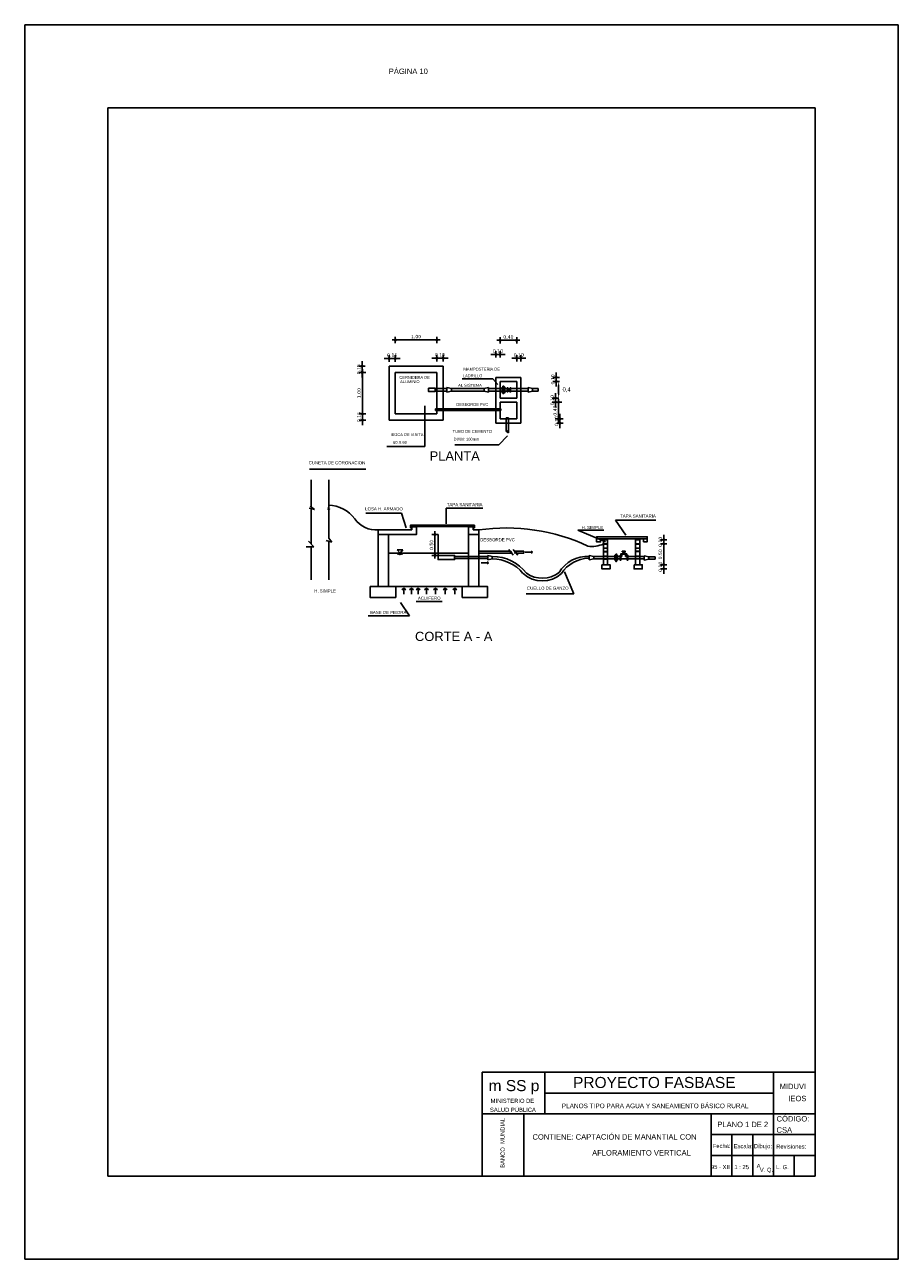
# Model space of a CAD drawing. Header units: metres. Extents: x 2029 to 4131, y 3282 to 4383.
# Tile 12 of 26: x 2262 to 2283, y 4353 to 4383. Entities that reach past the tile are written whole.
import ezdxf
from ezdxf.enums import TextEntityAlignment as Align

# ---------------------------------------------------------------- set-up
doc = ezdxf.new("R2010")
doc.units = ezdxf.units.M
for name, color, linetype in [('Cota', 7, 'Continuous'), ('Cotas', 7, 'Continuous'), ('Dibujo', 7, 'Continuous'), ('Plano', 1, 'Continuous'), ('Texto', 170, 'Continuous')]:
    doc.layers.add(name, color=color, linetype=linetype)
doc.styles.add('Annotative', font='arial.ttf')
doc.styles.get("Standard").update_dxf_attribs({"font": 'arial.ttf'})
doc.styles.add('verdana', font='verdana.ttf')
doc.dimstyles.new('Diego', dxfattribs={"dimtxt": 0.1, "dimasz": 0.1, "dimexe": 1.25, "dimexo": 0.1, "dimgap": 0.1, "dimtad": 2, "dimtih": 1, "dimtoh": 1, "dimtxsty": 'Standard', "dimcen": 0, "dimse1": 1, "dimse2": 1, "dimadec": 0, "dimazin": 0, "dimtfac": 1, "dimtmove": 0, "dimatfit": 3, "dimfxl": 1, "dimarcsym": 2})
doc.dimstyles.new('ISO', dxfattribs={"dimtxt": 0.08, "dimasz": 0.06, "dimexe": 0.1, "dimexo": 0.1, "dimgap": 0.04, "dimtad": 1, "dimzin": 1, "dimdsep": 46, "dimtxsty": 'verdana', "dimblk1": 'PAB', "dimblk2": 'PAB', "dimsah": 1, "dimcen": 0, "dimse1": 1, "dimse2": 1, "dimclrd": 7, "dimclre": 8, "dimclrt": 7, "dimadec": 0, "dimazin": 0, "dimtfac": 1, "dimtix": 1, "dimtmove": 0, "dimatfit": 3, "dimldrblk": 'PAB', "dimfxl": 0.1, "dimtvp": 1, "dimtolj": 1, "dimtzin": 1, "dimarcsym": 0})

# ---------------------------------------------------------------- blocks, each defined once
blk = doc.blocks.new('PAB')
at = {"layer": 'Cotas'}
for p, q in [((-1.3, 0), (1.3, 0)), ((0, 1.3), (0, -1.3))]:
    blk.add_line(p, q, dxfattribs=at)
at = {"layer": 'Cotas', "const_width": 0.6}
blk.add_lwpolyline([(-0.3, 0, 1), (0.3, 0, 1)], format="xyb", close=True, dxfattribs=at)
blk = doc.blocks.new('*D986')
at = {"layer": 'Cota', "color": 7, "lineweight": -2, "transparency": 16777216}
blk.add_line((2271.67, 4370.64), (2271.67, 4370.26), dxfattribs=at)
at = {"layer": 'Defpoints', "color": 0, "transparency": 16777216}
for p in [(2271.744, 4370.7), (2271.67, 4370.2), (2271.744, 4370.2)]:
    blk.add_point(p, dxfattribs=at)
at = {"layer": 'Cota', "color": 7, "lineweight": -2, "transparency": 16777216, "xscale": 0.06, "yscale": 0.06, "zscale": 0.06}
for p, rotation in [((2271.67, 4370.7), 90), ((2271.67, 4370.2), 270)]:
    blk.add_blockref('PAB', p, dxfattribs=dict(at, rotation=rotation))
at = {"layer": 'Cota', "color": 7, "transparency": 16777216, "insert": (2271.588, 4370.45), "char_height": 0.08, "attachment_point": 5, "rotation": 90, "style": 'verdana'}
blk.add_mtext('\\A1;0.50', dxfattribs=at)
blk = doc.blocks.new('*D987')
at = {"layer": 'Cota', "color": 7, "lineweight": -2, "transparency": 16777216}
blk.add_line((2277.169, 4370.415), (2277.169, 4370.035), dxfattribs=at)
at = {"layer": 'Defpoints', "color": 0, "transparency": 16777216}
for p in [(2276.595, 4370.475), (2276.595, 4369.975), (2277.169, 4369.975)]:
    blk.add_point(p, dxfattribs=at)
at = {"layer": 'Cota', "color": 7, "lineweight": -2, "transparency": 16777216, "xscale": 0.06, "yscale": 0.06, "zscale": 0.06}
for p, rotation in [((2277.169, 4370.475), 90), ((2277.169, 4369.975), 270)]:
    blk.add_blockref('PAB', p, dxfattribs=dict(at, rotation=rotation))
at = {"layer": 'Cota', "color": 7, "transparency": 16777216, "insert": (2277.088, 4370.225), "char_height": 0.08, "attachment_point": 5, "rotation": 90, "style": 'verdana'}
blk.add_mtext('\\A1;0.50', dxfattribs=at)
blk = doc.blocks.new('*D681')
at = {"layer": 'Cota', "color": 7, "lineweight": -2, "transparency": 16777216}
for p, q in [((2277.169, 4370.635), (2277.169, 4370.695)), ((2277.169, 4370.475), (2277.169, 4370.575)), ((2277.169, 4370.415), (2277.169, 4370.355))]:
    blk.add_line(p, q, dxfattribs=at)
at = {"layer": 'Defpoints', "color": 0, "transparency": 16777216}
for p in [(2277.169, 4370.575), (2277.169, 4370.475), (2277.387, 4370.575)]:
    blk.add_point(p, dxfattribs=at)
at = {"layer": 'Cota', "color": 7, "lineweight": -2, "transparency": 16777216, "xscale": 0.06, "yscale": 0.06, "zscale": 0.06}
for p, rotation in [((2277.169, 4370.575), 270), ((2277.169, 4370.475), 90)]:
    blk.add_blockref('PAB', p, dxfattribs=dict(at, rotation=rotation))
at = {"layer": 'Cota', "color": 7, "transparency": 16777216, "insert": (2277.088, 4370.525), "char_height": 0.08, "attachment_point": 5, "rotation": 90, "style": 'verdana'}
blk.add_mtext('\\A1;0.10', dxfattribs=at)
blk = doc.blocks.new('*D988')
at = {"layer": 'Cota', "color": 7, "lineweight": -2, "transparency": 16777216}
for p, q in [((2277.169, 4370.035), (2277.169, 4370.095)), ((2277.169, 4369.975), (2277.169, 4369.875)), ((2277.169, 4369.815), (2277.169, 4369.755))]:
    blk.add_line(p, q, dxfattribs=at)
at = {"layer": 'Defpoints', "color": 0, "transparency": 16777216}
for p in [(2276.654, 4369.975), (2276.654, 4369.875), (2277.169, 4369.875)]:
    blk.add_point(p, dxfattribs=at)
at = {"layer": 'Cota', "color": 7, "lineweight": -2, "transparency": 16777216, "xscale": 0.06, "yscale": 0.06, "zscale": 0.06}
for p, rotation in [((2277.169, 4369.975), 270), ((2277.169, 4369.875), 90)]:
    blk.add_blockref('PAB', p, dxfattribs=dict(at, rotation=rotation))
at = {"layer": 'Cota', "color": 7, "transparency": 16777216, "insert": (2277.088, 4369.925), "char_height": 0.08, "attachment_point": 5, "rotation": 90, "style": 'verdana'}
blk.add_mtext('\\A1;0.10', dxfattribs=at)
blk = doc.blocks.new('*D989')
at = {"layer": 'Cota', "color": 7, "lineweight": -2, "transparency": 16777216}
for p, q in [((2269.917, 4374.812), (2269.917, 4374.872)), ((2269.917, 4374.752), (2269.917, 4374.602)), ((2269.917, 4374.542), (2269.917, 4374.482))]:
    blk.add_line(p, q, dxfattribs=at)
at = {"layer": 'Defpoints', "color": 0, "transparency": 16777216}
for p in [(2269.917, 4374.602), (2270.567, 4374.752), (2270.567, 4374.602)]:
    blk.add_point(p, dxfattribs=at)
at = {"layer": 'Cota', "color": 7, "lineweight": -2, "transparency": 16777216, "xscale": 0.06, "yscale": 0.06, "zscale": 0.06}
for p, rotation in [((2269.917, 4374.752), 270), ((2269.917, 4374.602), 90)]:
    blk.add_blockref('PAB', p, dxfattribs=dict(at, rotation=rotation))
at = {"layer": 'Cota', "color": 7, "transparency": 16777216, "insert": (2269.836, 4374.677), "char_height": 0.08, "attachment_point": 5, "rotation": 90, "style": 'verdana'}
blk.add_mtext('\\A1;0.15', dxfattribs=at)
blk = doc.blocks.new('*D990')
at = {"layer": 'Cota', "color": 7, "lineweight": -2, "transparency": 16777216}
blk.add_line((2269.927, 4374.542), (2269.927, 4373.662), dxfattribs=at)
at = {"layer": 'Defpoints', "color": 0, "transparency": 16777216}
for p in [(2270.567, 4374.602), (2269.927, 4373.602), (2270.567, 4373.602)]:
    blk.add_point(p, dxfattribs=at)
at = {"layer": 'Cota', "color": 7, "lineweight": -2, "transparency": 16777216, "xscale": 0.06, "yscale": 0.06, "zscale": 0.06}
for p, rotation in [((2269.927, 4374.602), 90), ((2269.927, 4373.602), 270)]:
    blk.add_blockref('PAB', p, dxfattribs=dict(at, rotation=rotation))
at = {"layer": 'Cota', "color": 7, "transparency": 16777216, "insert": (2269.846, 4374.102), "char_height": 0.08, "attachment_point": 5, "rotation": 90, "style": 'verdana'}
blk.add_mtext('\\A1;1.00', dxfattribs=at)
blk = doc.blocks.new('*D991')
at = {"layer": 'Cota', "color": 7, "lineweight": -2, "transparency": 16777216}
for p, q in [((2269.927, 4373.662), (2269.927, 4373.722)), ((2269.927, 4373.452), (2269.927, 4373.602)), ((2269.927, 4373.392), (2269.927, 4373.332))]:
    blk.add_line(p, q, dxfattribs=at)
at = {"layer": 'Defpoints', "color": 0, "transparency": 16777216}
for p in [(2269.927, 4373.602), (2270.567, 4373.602), (2270.567, 4373.452)]:
    blk.add_point(p, dxfattribs=at)
at = {"layer": 'Cota', "color": 7, "lineweight": -2, "transparency": 16777216, "xscale": 0.06, "yscale": 0.06, "zscale": 0.06}
for p, rotation in [((2269.927, 4373.602), 270), ((2269.927, 4373.452), 90)]:
    blk.add_blockref('PAB', p, dxfattribs=dict(at, rotation=rotation))
at = {"layer": 'Cota', "color": 7, "transparency": 16777216, "insert": (2269.846, 4373.527), "char_height": 0.08, "attachment_point": 5, "rotation": 90, "style": 'verdana'}
blk.add_mtext('\\A1;0.15', dxfattribs=at)
blk = doc.blocks.new('*D992')
at = {"layer": 'Cota', "color": 7, "lineweight": -2, "transparency": 16777216}
for p, q in [((2270.507, 4374.934), (2270.447, 4374.934)), ((2270.567, 4374.934), (2270.717, 4374.934)), ((2270.777, 4374.934), (2270.837, 4374.934))]:
    blk.add_line(p, q, dxfattribs=at)
at = {"layer": 'Defpoints', "color": 0, "transparency": 16777216}
for p in [(2270.717, 4374.934), (2270.567, 4374.752), (2270.717, 4374.752)]:
    blk.add_point(p, dxfattribs=at)
at = {"layer": 'Cota', "color": 7, "lineweight": -2, "transparency": 16777216, "xscale": 0.06, "yscale": 0.06, "zscale": 0.06}
blk.add_blockref('PAB', (2270.567, 4374.934), dxfattribs=at)
at = {"layer": 'Cota', "color": 7, "lineweight": -2, "transparency": 16777216, "xscale": 0.06, "yscale": 0.06, "zscale": 0.06, "rotation": 180}
blk.add_blockref('PAB', (2270.717, 4374.934), dxfattribs=at)
at = {"layer": 'Cota', "color": 7, "transparency": 16777216, "insert": (2270.642, 4375.016), "char_height": 0.08, "attachment_point": 5, "style": 'verdana'}
blk.add_mtext('\\A1;0.15', dxfattribs=at)
blk = doc.blocks.new('*D993')
at = {"layer": 'Cota', "color": 7, "lineweight": -2, "transparency": 16777216}
blk.add_line((2270.777, 4375.381), (2271.657, 4375.381), dxfattribs=at)
at = {"layer": 'Defpoints', "color": 0, "transparency": 16777216}
for p in [(2271.717, 4375.381), (2270.717, 4374.602), (2271.717, 4374.602)]:
    blk.add_point(p, dxfattribs=at)
at = {"layer": 'Cota', "color": 7, "lineweight": -2, "transparency": 16777216, "xscale": 0.06, "yscale": 0.06, "zscale": 0.06, "rotation": 180}
blk.add_blockref('PAB', (2270.717, 4375.381), dxfattribs=at)
at = {"layer": 'Cota', "color": 7, "lineweight": -2, "transparency": 16777216, "xscale": 0.06, "yscale": 0.06, "zscale": 0.06}
blk.add_blockref('PAB', (2271.717, 4375.381), dxfattribs=at)
at = {"layer": 'Cota', "color": 7, "transparency": 16777216, "insert": (2271.217, 4375.463), "char_height": 0.08, "attachment_point": 5, "style": 'verdana'}
blk.add_mtext('\\A1;1.00', dxfattribs=at)
blk = doc.blocks.new('*D994')
at = {"layer": 'Cota', "color": 7, "lineweight": -2, "transparency": 16777216}
for p, q in [((2271.657, 4374.942), (2271.597, 4374.942)), ((2271.717, 4374.942), (2271.867, 4374.942)), ((2271.927, 4374.942), (2271.987, 4374.942))]:
    blk.add_line(p, q, dxfattribs=at)
at = {"layer": 'Defpoints', "color": 0, "transparency": 16777216}
for p in [(2271.867, 4374.942), (2271.717, 4374.602), (2271.867, 4374.602)]:
    blk.add_point(p, dxfattribs=at)
at = {"layer": 'Cota', "color": 7, "lineweight": -2, "transparency": 16777216, "xscale": 0.06, "yscale": 0.06, "zscale": 0.06}
blk.add_blockref('PAB', (2271.717, 4374.942), dxfattribs=at)
at = {"layer": 'Cota', "color": 7, "lineweight": -2, "transparency": 16777216, "xscale": 0.06, "yscale": 0.06, "zscale": 0.06, "rotation": 180}
blk.add_blockref('PAB', (2271.867, 4374.942), dxfattribs=at)
at = {"layer": 'Cota', "color": 7, "transparency": 16777216, "insert": (2271.792, 4375.023), "char_height": 0.08, "attachment_point": 5, "style": 'verdana'}
blk.add_mtext('\\A1;0.15', dxfattribs=at)
blk = doc.blocks.new('*D995')
at = {"layer": 'Cota', "color": 7, "lineweight": -2, "transparency": 16777216}
for p, q in [((2273.076, 4375.034), (2273.016, 4375.034)), ((2273.236, 4375.034), (2273.136, 4375.034)), ((2273.296, 4375.034), (2273.356, 4375.034))]:
    blk.add_line(p, q, dxfattribs=at)
at = {"layer": 'Defpoints', "color": 0, "transparency": 16777216}
for p in [(2273.136, 4375.034), (2273.136, 4374.482), (2273.236, 4374.382)]:
    blk.add_point(p, dxfattribs=at)
at = {"layer": 'Cota', "color": 7, "lineweight": -2, "transparency": 16777216, "xscale": 0.06, "yscale": 0.06, "zscale": 0.06}
blk.add_blockref('PAB', (2273.136, 4375.034), dxfattribs=at)
at = {"layer": 'Cota', "color": 7, "lineweight": -2, "transparency": 16777216, "xscale": 0.06, "yscale": 0.06, "zscale": 0.06, "rotation": 180}
blk.add_blockref('PAB', (2273.236, 4375.034), dxfattribs=at)
at = {"layer": 'Cota', "color": 7, "transparency": 16777216, "insert": (2273.186, 4375.116), "char_height": 0.08, "attachment_point": 5, "style": 'verdana'}
blk.add_mtext('\\A1;0.10', dxfattribs=at)
blk = doc.blocks.new('*D996')
at = {"layer": 'Cota', "color": 7, "lineweight": -2, "transparency": 16777216}
blk.add_line((2273.296, 4375.373), (2273.576, 4375.373), dxfattribs=at)
at = {"layer": 'Defpoints', "color": 0, "transparency": 16777216}
for p in [(2273.636, 4375.373), (2273.236, 4374.382), (2273.636, 4374.382)]:
    blk.add_point(p, dxfattribs=at)
at = {"layer": 'Cota', "color": 7, "lineweight": -2, "transparency": 16777216, "xscale": 0.06, "yscale": 0.06, "zscale": 0.06, "rotation": 180}
blk.add_blockref('PAB', (2273.236, 4375.373), dxfattribs=at)
at = {"layer": 'Cota', "color": 7, "lineweight": -2, "transparency": 16777216, "xscale": 0.06, "yscale": 0.06, "zscale": 0.06}
blk.add_blockref('PAB', (2273.636, 4375.373), dxfattribs=at)
at = {"layer": 'Cota', "color": 7, "transparency": 16777216, "insert": (2273.436, 4375.454), "char_height": 0.08, "attachment_point": 5, "style": 'verdana'}
blk.add_mtext('\\A1;0.40', dxfattribs=at)
blk = doc.blocks.new('*D997')
at = {"layer": 'Cota', "color": 7, "lineweight": -2, "transparency": 16777216}
for p, q in [((2273.576, 4374.941), (2273.516, 4374.941)), ((2273.636, 4374.941), (2273.736, 4374.941)), ((2273.796, 4374.941), (2273.856, 4374.941))]:
    blk.add_line(p, q, dxfattribs=at)
at = {"layer": 'Defpoints', "color": 0, "transparency": 16777216}
for p in [(2273.736, 4374.941), (2273.636, 4374.382), (2273.736, 4374.382)]:
    blk.add_point(p, dxfattribs=at)
at = {"layer": 'Cota', "color": 7, "lineweight": -2, "transparency": 16777216, "xscale": 0.06, "yscale": 0.06, "zscale": 0.06}
blk.add_blockref('PAB', (2273.636, 4374.941), dxfattribs=at)
at = {"layer": 'Cota', "color": 7, "lineweight": -2, "transparency": 16777216, "xscale": 0.06, "yscale": 0.06, "zscale": 0.06, "rotation": 180}
blk.add_blockref('PAB', (2273.736, 4374.941), dxfattribs=at)
at = {"layer": 'Cota', "color": 7, "transparency": 16777216, "insert": (2273.686, 4375.022), "char_height": 0.08, "attachment_point": 5, "style": 'verdana'}
blk.add_mtext('\\A1;0.10', dxfattribs=at)
blk = doc.blocks.new('*D998')
at = {"layer": 'Cota', "color": 7, "lineweight": -2, "transparency": 16777216}
for p, q in [((2274.585, 4374.542), (2274.585, 4374.602)), ((2274.585, 4374.482), (2274.585, 4374.382)), ((2274.585, 4374.322), (2274.585, 4374.262))]:
    blk.add_line(p, q, dxfattribs=at)
at = {"layer": 'Defpoints', "color": 0, "transparency": 16777216}
for p in [(2273.736, 4374.482), (2273.736, 4374.382), (2274.585, 4374.382)]:
    blk.add_point(p, dxfattribs=at)
at = {"layer": 'Cota', "color": 7, "lineweight": -2, "transparency": 16777216, "xscale": 0.06, "yscale": 0.06, "zscale": 0.06}
for p, rotation in [((2274.585, 4374.482), 270), ((2274.585, 4374.382), 90)]:
    blk.add_blockref('PAB', p, dxfattribs=dict(at, rotation=rotation))
at = {"layer": 'Cota', "color": 7, "transparency": 16777216, "insert": (2274.504, 4374.432), "char_height": 0.08, "attachment_point": 5, "rotation": 90, "style": 'verdana'}
blk.add_mtext('\\A1;0.10', dxfattribs=at)
blk = doc.blocks.new('*D999')
at = {"layer": 'Cota', "color": 0, "lineweight": -2, "transparency": 16777216}
blk.add_line((2274.644, 4374.282), (2274.644, 4374.082), dxfattribs=at)
at = {"layer": 'Cota', "color": 0, "transparency": 16777216}
for points in [[(2274.627, 4374.282), (2274.66, 4374.282), (2274.644, 4374.382)], [(2274.627, 4374.082), (2274.66, 4374.082), (2274.644, 4373.982)]]:
    blk.add_solid(points, dxfattribs=at)
at = {"layer": 'Defpoints', "color": 0, "transparency": 16777216}
for p in [(2273.736, 4374.382), (2273.736, 4373.982), (2274.644, 4373.982)]:
    blk.add_point(p, dxfattribs=at)
at = {"layer": 'Cota', "color": 0, "transparency": 16777216, "insert": (2274.835, 4374.182), "char_height": 0.1, "attachment_point": 5}
blk.add_mtext('0,4', dxfattribs=at)
blk = doc.blocks.new('*D1000')
at = {"layer": 'Cota', "color": 7, "lineweight": -2, "transparency": 16777216}
for p, q in [((2274.57, 4374.042), (2274.57, 4374.102)), ((2274.57, 4373.982), (2274.57, 4373.882)), ((2274.57, 4373.822), (2274.57, 4373.762))]:
    blk.add_line(p, q, dxfattribs=at)
at = {"layer": 'Defpoints', "color": 0, "transparency": 16777216}
for p in [(2273.636, 4373.982), (2273.636, 4373.882), (2274.57, 4373.882)]:
    blk.add_point(p, dxfattribs=at)
at = {"layer": 'Cota', "color": 7, "lineweight": -2, "transparency": 16777216, "xscale": 0.06, "yscale": 0.06, "zscale": 0.06}
for p, rotation in [((2274.57, 4373.982), 270), ((2274.57, 4373.882), 90)]:
    blk.add_blockref('PAB', p, dxfattribs=dict(at, rotation=rotation))
at = {"layer": 'Cota', "color": 7, "transparency": 16777216, "insert": (2274.489, 4373.932), "char_height": 0.08, "attachment_point": 5, "rotation": 90, "style": 'verdana'}
blk.add_mtext('\\A1;0.10', dxfattribs=at)
blk = doc.blocks.new('*D1001')
at = {"layer": 'Cota', "color": 7, "lineweight": -2, "transparency": 16777216}
blk.add_line((2274.641, 4373.822), (2274.641, 4373.542), dxfattribs=at)
at = {"layer": 'Defpoints', "color": 0, "transparency": 16777216}
for p in [(2273.636, 4373.882), (2273.636, 4373.482), (2274.641, 4373.482)]:
    blk.add_point(p, dxfattribs=at)
at = {"layer": 'Cota', "color": 7, "lineweight": -2, "transparency": 16777216, "xscale": 0.06, "yscale": 0.06, "zscale": 0.06}
for p, rotation in [((2274.641, 4373.882), 90), ((2274.641, 4373.482), 270)]:
    blk.add_blockref('PAB', p, dxfattribs=dict(at, rotation=rotation))
at = {"layer": 'Cota', "color": 7, "transparency": 16777216, "insert": (2274.559, 4373.682), "char_height": 0.08, "attachment_point": 5, "rotation": 90, "style": 'verdana'}
blk.add_mtext('\\A1;0.40', dxfattribs=at)
blk = doc.blocks.new('*D1002')
at = {"layer": 'Cota', "color": 7, "lineweight": -2, "transparency": 16777216}
for p, q in [((2274.675, 4373.542), (2274.675, 4373.602)), ((2274.675, 4373.482), (2274.675, 4373.382)), ((2274.675, 4373.322), (2274.675, 4373.262))]:
    blk.add_line(p, q, dxfattribs=at)
at = {"layer": 'Defpoints', "color": 0, "transparency": 16777216}
for p in [(2273.636, 4373.482), (2273.736, 4373.382), (2274.675, 4373.382)]:
    blk.add_point(p, dxfattribs=at)
at = {"layer": 'Cota', "color": 7, "lineweight": -2, "transparency": 16777216, "xscale": 0.06, "yscale": 0.06, "zscale": 0.06}
for p, rotation in [((2274.675, 4373.482), 270), ((2274.675, 4373.382), 90)]:
    blk.add_blockref('PAB', p, dxfattribs=dict(at, rotation=rotation))
at = {"layer": 'Cota', "color": 7, "transparency": 16777216, "insert": (2274.593, 4373.432), "char_height": 0.08, "attachment_point": 5, "rotation": 90, "style": 'verdana'}
blk.add_mtext('\\A1;0.10', dxfattribs=at)

msp = doc.modelspace()

# ---------------------------------------------------------------- linework, layer by layer
at = {"layer": 'Dibujo', "color": 0, "linetype": 'ByBlock'}
for p, q in [((2261.809, 4382.965), (2282.809, 4382.965)), ((2261.809, 4353.265), (2261.809, 4382.965)), ((2261.809, 4382.965), (2264.809, 4382.965)), ((2261.809, 4382.965), (2264.309, 4382.965)), ((2282.809, 4382.965), (2282.809, 4353.265)), ((2263.809, 4380.965), (2263.809, 4355.265)), ((2280.809, 4380.965), (2263.809, 4380.965)), ((2280.809, 4380.965), (2280.809, 4355.265)), ((2272.809, 4357.765), (2272.809, 4355.265)), ((2280.809, 4357.765), (2272.809, 4357.765)), ((2274.309, 4357.765), (2274.309, 4356.765)), ((2279.809, 4355.265), (2279.809, 4357.765)), ((2279.809, 4357.265), (2274.309, 4357.265)), ((2280.809, 4356.765), (2272.809, 4356.765)), ((2273.809, 4356.765), (2273.809, 4355.265)), ((2273.809, 4355.265), (2273.809, 4356.765)), ((2278.309, 4355.265), (2278.309, 4356.765)), ((2280.809, 4356.265), (2278.309, 4356.265)), ((2278.809, 4355.265), (2278.809, 4356.265)), ((2279.309, 4355.265), (2279.309, 4356.265)), ((2280.809, 4355.765), (2278.309, 4355.765)), ((2280.309, 4355.265), (2280.309, 4355.765)), ((2280.809, 4355.265), (2263.809, 4355.265)), ((2282.809, 4353.265), (2261.809, 4353.265))]:
    msp.add_line(p, q, dxfattribs=at)
at = {"layer": 'Plano'}
for p, q in [((2270.567, 4374.752), (2270.717, 4374.752)), ((2270.567, 4373.452), (2270.567, 4374.752)), ((2270.717, 4374.752), (2271.717, 4374.752)), ((2270.717, 4373.602), (2270.717, 4374.602)), ((2270.717, 4374.602), (2271.717, 4374.602)), ((2271.717, 4374.752), (2271.717, 4374.752)), ((2271.717, 4374.752), (2271.867, 4374.752)), ((2271.717, 4374.602), (2271.717, 4373.602)), ((2271.867, 4374.752), (2271.867, 4373.452)), ((2271.867, 4374.752), (2271.867, 4374.602)), ((2271.672, 4374.222), (2271.672, 4374.212)), ((2271.959, 4374.212), (2271.959, 4374.235)), ((2271.959, 4374.235), (2272.067, 4374.212)), ((2272.851, 4374.212), (2272.959, 4374.235)), ((2272.959, 4374.212), (2272.959, 4374.235)), ((2273.136, 4374.482), (2273.236, 4374.482)), ((2273.136, 4373.382), (2273.136, 4374.482)), ((2273.236, 4374.482), (2273.636, 4374.482)), ((2273.236, 4373.982), (2273.236, 4374.382)), ((2273.236, 4374.382), (2273.636, 4374.382)), ((2273.636, 4374.482), (2273.736, 4374.482)), ((2273.636, 4374.382), (2273.636, 4373.982)), ((2273.736, 4374.482), (2273.736, 4374.382)), ((2273.736, 4374.382), (2273.736, 4373.982)), ((2273.911, 4374.235), (2274.019, 4374.212)), ((2273.911, 4374.212), (2273.911, 4374.235)), ((2271.672, 4374.212), (2271.867, 4374.212)), ((2271.672, 4374.143), (2271.672, 4374.153)), ((2271.672, 4374.153), (2271.867, 4374.153)), ((2271.867, 4374.212), (2271.959, 4374.212)), ((2271.959, 4374.153), (2271.867, 4374.153)), ((2271.959, 4374.212), (2271.959, 4374.153)), ((2271.959, 4374.129), (2271.959, 4374.153)), ((2271.959, 4374.129), (2272.067, 4374.153)), ((2272.067, 4374.212), (2272.067, 4374.153)), ((2272.067, 4374.212), (2272.851, 4374.212)), ((2272.851, 4374.153), (2272.067, 4374.153)), ((2272.851, 4374.212), (2272.851, 4374.153)), ((2272.851, 4374.153), (2272.959, 4374.129)), ((2272.959, 4374.212), (2272.959, 4374.153)), ((2272.959, 4374.212), (2273.136, 4374.212)), ((2272.959, 4374.129), (2272.959, 4374.153)), ((2273.136, 4374.153), (2272.959, 4374.153)), ((2273.136, 4374.212), (2273.136, 4374.153)), ((2273.136, 4374.212), (2273.283, 4374.212)), ((2273.136, 4374.153), (2273.283, 4374.153)), ((2273.636, 4373.982), (2273.236, 4373.982)), ((2273.352, 4374.212), (2273.408, 4374.212)), ((2273.408, 4374.153), (2273.352, 4374.153)), ((2273.419, 4374.212), (2273.478, 4374.212)), ((2273.419, 4374.212), (2273.478, 4374.153)), ((2273.478, 4374.212), (2273.419, 4374.153)), ((2273.419, 4374.153), (2273.478, 4374.153)), ((2273.478, 4374.212), (2273.449, 4374.212)), ((2273.489, 4374.212), (2273.911, 4374.212)), ((2273.911, 4374.153), (2273.489, 4374.153)), ((2273.736, 4373.982), (2273.736, 4373.882)), ((2273.911, 4374.212), (2273.911, 4374.153)), ((2273.911, 4374.129), (2274.019, 4374.153)), ((2273.911, 4374.129), (2273.911, 4374.153)), ((2274.019, 4374.212), (2274.019, 4374.153)), ((2274.019, 4374.212), (2274.151, 4374.212)), ((2274.151, 4374.153), (2274.019, 4374.153)), ((2274.151, 4374.212), (2274.151, 4374.153)), ((2271.684, 4373.682), (2271.684, 4373.722)), ((2271.684, 4373.722), (2271.742, 4373.722)), ((2273.251, 4373.682), (2271.684, 4373.682)), ((2271.742, 4373.722), (2273.236, 4373.722)), ((2273.236, 4373.482), (2273.236, 4373.882)), ((2273.236, 4373.882), (2273.636, 4373.882)), ((2273.236, 4373.882), (2273.236, 4373.682)), ((2273.251, 4373.722), (2273.236, 4373.722)), ((2273.251, 4373.682), (2273.251, 4373.722)), ((2273.636, 4373.882), (2273.636, 4373.482)), ((2273.736, 4373.882), (2273.736, 4373.482)), ((2271.717, 4373.452), (2270.567, 4373.452)), ((2271.717, 4373.602), (2270.717, 4373.602)), ((2271.867, 4373.452), (2271.717, 4373.452)), ((2273.736, 4373.382), (2273.136, 4373.382)), ((2273.636, 4373.482), (2273.236, 4373.482)), ((2273.379, 4373.507), (2273.44, 4373.507)), ((2273.379, 4373.507), (2273.379, 4373.198)), ((2273.44, 4373.507), (2273.44, 4373.151)), ((2273.736, 4373.482), (2273.736, 4373.382)), ((2268.692, 4372.014), (2268.692, 4371.365)), ((2269.118, 4371.404), (2269.118, 4372.014)), ((2268.777, 4371.3), (2268.65, 4371.333)), ((2268.671, 4371.381), (2268.777, 4371.3)), ((2268.692, 4371.322), (2268.692, 4370.476)), ((2269.146, 4371.301), (2269.086, 4371.316)), ((2269.098, 4371.35), (2269.146, 4371.301)), ((2269.118, 4371.404), (2269.118, 4371.33)), ((2269.118, 4371.308), (2269.118, 4370.614)), ((2271.744, 4370.7), (2271.744, 4370.2)), ((2268.759, 4370.405), (2268.578, 4370.405)), ((2268.628, 4370.543), (2268.759, 4370.405)), ((2268.692, 4370.405), (2268.692, 4369.61)), ((2269.195, 4370.516), (2269.059, 4370.557)), ((2269.118, 4370.614), (2269.195, 4370.516)), ((2269.118, 4370.539), (2269.118, 4369.61)), ((2275.722, 4370.475), (2275.722, 4370.575)), ((2275.722, 4370.575), (2275.822, 4370.575)), ((2275.722, 4370.175), (2275.722, 4370.475)), ((2275.722, 4370.475), (2275.822, 4370.475)), ((2275.722, 4370.467), (2275.822, 4370.467)), ((2275.722, 4370.372), (2275.822, 4370.372)), ((2275.722, 4370.369), (2275.822, 4370.369)), ((2275.822, 4370.575), (2275.822, 4370.475)), ((2275.822, 4369.975), (2275.822, 4370.475)), ((2276.495, 4370.475), (2276.495, 4370.575)), ((2276.495, 4370.575), (2276.595, 4370.575)), ((2276.495, 4370.175), (2276.495, 4370.475)), ((2276.495, 4370.475), (2276.595, 4370.475)), ((2276.495, 4370.471), (2276.595, 4370.471)), ((2276.495, 4370.376), (2276.595, 4370.376)), ((2276.495, 4370.374), (2276.595, 4370.374)), ((2276.595, 4370.575), (2276.595, 4370.475)), ((2276.595, 4369.975), (2276.595, 4370.475)), ((2270.557, 4370.25), (2272.473, 4370.25)), ((2270.836, 4370.25), (2270.763, 4370.329)), ((2270.763, 4370.329), (2270.897, 4370.329)), ((2270.763, 4370.239), (2270.897, 4370.239)), ((2270.792, 4370.229), (2270.863, 4370.229)), ((2270.816, 4370.219), (2270.836, 4370.219)), ((2270.836, 4370.25), (2270.897, 4370.329)), ((2272.144, 4370.2), (2272.144, 4370.2)), ((2272.144, 4370.2), (2272.144, 4370.175)), ((2272.144, 4370.175), (2272.941, 4370.175)), ((2272.144, 4370.1), (2272.144, 4370.125)), ((2272.144, 4370.125), (2272.941, 4370.125)), ((2273.479, 4370.3), (2272.723, 4370.3)), ((2272.723, 4370.25), (2273.521, 4370.25)), ((2272.941, 4370.175), (2272.941, 4370.198)), ((2272.941, 4370.198), (2273.049, 4370.175)), ((2272.941, 4370.125), (2272.941, 4370.175)), ((2272.941, 4370.093), (2272.941, 4370.125)), ((2272.941, 4370.093), (2273.049, 4370.116)), ((2273.049, 4370.175), (2273.049, 4370.116)), ((2273.446, 4370.343), (2273.494, 4370.28)), ((2273.52, 4370.293), (2273.472, 4370.256)), ((2273.472, 4370.256), (2273.511, 4370.264)), ((2273.494, 4370.28), (2273.52, 4370.293)), ((2273.511, 4370.264), (2273.553, 4370.203)), ((2273.553, 4370.343), (2273.6, 4370.28)), ((2273.627, 4370.293), (2273.579, 4370.256)), ((2273.579, 4370.256), (2273.618, 4370.264)), ((2273.585, 4370.3), (2273.805, 4370.3)), ((2273.6, 4370.28), (2273.627, 4370.293)), ((2273.618, 4370.264), (2273.659, 4370.203)), ((2273.805, 4370.25), (2273.627, 4370.25)), ((2273.805, 4370.3), (2273.805, 4370.25)), ((2273.838, 4370.275), (2274.012, 4370.275)), ((2274.012, 4370.275), (2273.982, 4370.299)), ((2274.012, 4370.275), (2273.982, 4370.253)), ((2275.364, 4370.13), (2275.379, 4370.13)), ((2275.379, 4370.175), (2275.379, 4370.198)), ((2275.379, 4370.198), (2275.487, 4370.175)), ((2275.379, 4370.175), (2275.379, 4370.125)), ((2275.379, 4370.13), (2275.379, 4370.125)), ((2275.379, 4370.093), (2275.379, 4370.125)), ((2275.379, 4370.093), (2275.487, 4370.116)), ((2275.487, 4370.175), (2275.487, 4370.116)), ((2275.487, 4370.175), (2275.722, 4370.175)), ((2275.487, 4370.116), (2275.724, 4370.116)), ((2275.722, 4370.293), (2275.822, 4370.293)), ((2275.722, 4370.288), (2275.822, 4370.288)), ((2275.722, 4370.18), (2275.822, 4370.18)), ((2275.722, 4370.175), (2275.722, 4369.975)), ((2275.722, 4370.175), (2275.998, 4370.175)), ((2275.722, 4370.111), (2275.822, 4370.111)), ((2275.998, 4370.116), (2275.724, 4370.116)), ((2275.998, 4370.175), (2275.998, 4370.116)), ((2276.058, 4370.175), (2276.122, 4370.175)), ((2276.122, 4370.116), (2276.058, 4370.116)), ((2276.122, 4370.175), (2276.122, 4370.116)), ((2276.142, 4370.175), (2276.163, 4370.175)), ((2276.29, 4370.116), (2276.142, 4370.116)), ((2276.163, 4370.175), (2276.163, 4370.224)), ((2276.197, 4370.237), (2276.197, 4370.283)), ((2276.197, 4370.283), (2276.223, 4370.283)), ((2276.223, 4370.283), (2276.223, 4370.237)), ((2276.248, 4370.225), (2276.248, 4370.175)), ((2276.248, 4370.175), (2276.29, 4370.175)), ((2276.31, 4370.175), (2276.7, 4370.175)), ((2276.7, 4370.116), (2276.31, 4370.116)), ((2276.495, 4370.298), (2276.595, 4370.298)), ((2276.495, 4370.292), (2276.595, 4370.292)), ((2276.495, 4370.184), (2276.595, 4370.184)), ((2276.495, 4370.175), (2276.495, 4369.975)), ((2276.495, 4370.116), (2276.595, 4370.116)), ((2276.7, 4370.166), (2276.7, 4370.189)), ((2276.7, 4370.189), (2276.808, 4370.166)), ((2276.7, 4370.175), (2276.7, 4370.116)), ((2276.7, 4370.083), (2276.7, 4370.116)), ((2276.7, 4370.083), (2276.808, 4370.106)), ((2276.808, 4370.166), (2276.808, 4370.106)), ((2276.808, 4370.166), (2276.967, 4370.166)), ((2276.808, 4370.106), (2276.967, 4370.106)), ((2276.967, 4370.166), (2276.967, 4370.106)), ((2272.784, 4370.021), (2272.957, 4370.021)), ((2272.957, 4370.021), (2272.928, 4370.046)), ((2272.957, 4370.021), (2272.928, 4369.999)), ((2275.722, 4369.975), (2275.822, 4369.975)), ((2276.495, 4369.975), (2276.595, 4369.975)), ((2270.727, 4369.453), (2272.325, 4369.453)), ((2270.924, 4369.414), (2270.878, 4369.371)), ((2270.924, 4369.266), (2270.924, 4369.414)), ((2270.924, 4369.414), (2270.973, 4369.371)), ((2271.103, 4369.414), (2271.057, 4369.371)), ((2271.103, 4369.266), (2271.103, 4369.414)), ((2271.103, 4369.414), (2271.152, 4369.371)), ((2271.264, 4369.414), (2271.218, 4369.371)), ((2271.264, 4369.266), (2271.264, 4369.414)), ((2271.264, 4369.414), (2271.313, 4369.371)), ((2271.466, 4369.414), (2271.42, 4369.371)), ((2271.466, 4369.266), (2271.466, 4369.414)), ((2271.466, 4369.414), (2271.515, 4369.371)), ((2271.685, 4369.414), (2271.639, 4369.371)), ((2271.685, 4369.266), (2271.685, 4369.414)), ((2271.685, 4369.414), (2271.734, 4369.371)), ((2271.916, 4369.414), (2271.87, 4369.371)), ((2271.916, 4369.266), (2271.916, 4369.414)), ((2271.916, 4369.414), (2271.965, 4369.371)), ((2272.149, 4369.414), (2272.104, 4369.371)), ((2272.149, 4369.266), (2272.149, 4369.414)), ((2272.149, 4369.414), (2272.199, 4369.371))]:
    msp.add_line(p, q, dxfattribs=at)
for points in [[(2271.512, 4374.222), (2271.672, 4374.222), (2271.672, 4374.143), (2271.512, 4374.143)], [(2273.283, 4374.245), (2273.306, 4374.245), (2273.306, 4374.115), (2273.283, 4374.115)], [(2273.306, 4374.268), (2273.329, 4374.268), (2273.329, 4374.095), (2273.306, 4374.095)], [(2273.329, 4374.245), (2273.352, 4374.245), (2273.352, 4374.115), (2273.329, 4374.115)], [(2273.408, 4374.233), (2273.419, 4374.233), (2273.419, 4374.131), (2273.408, 4374.131)], [(2273.478, 4374.233), (2273.489, 4374.233), (2273.489, 4374.131), (2273.478, 4374.131)], [(2270.307, 4370.7), (2270.557, 4370.7), (2270.557, 4369.453), (2270.307, 4369.453)], [(2271.081, 4370.89), (2272.619, 4370.89), (2272.619, 4370.925), (2271.081, 4370.925)], [(2271.081, 4370.89), (2271.104, 4370.89), (2271.104, 4370.864), (2271.081, 4370.864)], [(2272.473, 4370.7), (2272.723, 4370.7), (2272.723, 4369.453), (2272.473, 4369.453)], [(2272.596, 4370.89), (2272.619, 4370.89), (2272.619, 4370.864), (2272.596, 4370.864)], [(2275.557, 4370.599), (2276.772, 4370.599), (2276.772, 4370.647), (2275.557, 4370.647)], [(2275.557, 4370.599), (2275.65, 4370.599), (2275.65, 4370.524), (2275.557, 4370.524)], [(2276.772, 4370.599), (2276.685, 4370.599), (2276.685, 4370.527), (2276.772, 4370.527)], [(2271.744, 4370.2), (2272.144, 4370.2), (2272.144, 4370.1), (2271.744, 4370.1)], [(2275.998, 4370.201), (2276.018, 4370.201), (2276.018, 4370.085), (2275.998, 4370.085)], [(2276.018, 4370.232), (2276.038, 4370.232), (2276.038, 4370.054), (2276.018, 4370.054)], [(2276.038, 4370.201), (2276.058, 4370.201), (2276.058, 4370.085), (2276.038, 4370.085)], [(2276.122, 4370.201), (2276.142, 4370.201), (2276.142, 4370.085), (2276.122, 4370.085)], [(2276.139, 4370.225), (2276.276, 4370.225), (2276.276, 4370.237), (2276.139, 4370.237)], [(2276.174, 4370.283), (2276.244, 4370.283), (2276.244, 4370.299), (2276.174, 4370.299)], [(2276.29, 4370.201), (2276.31, 4370.201), (2276.31, 4370.085), (2276.29, 4370.085)], [(2275.684, 4369.975), (2275.881, 4369.975), (2275.881, 4369.875), (2275.684, 4369.875)], [(2276.457, 4369.975), (2276.654, 4369.975), (2276.654, 4369.875), (2276.457, 4369.875)], [(2270.109, 4369.453), (2270.727, 4369.453), (2270.727, 4369.186), (2270.109, 4369.186)], [(2272.325, 4369.453), (2272.93, 4369.453), (2272.93, 4369.186), (2272.325, 4369.186)]]:
    msp.add_lwpolyline(points, close=True, dxfattribs=at)
for points in [[(2271.113, 4370.811), (2270.307, 4370.811), (2270.307, 4370.7), (2271.226, 4370.7), (2271.226, 4370.811)], [(2271.113, 4370.811), (2271.113, 4370.885), (2271.226, 4370.885), (2271.226, 4370.811)], [(2272.59, 4370.811), (2272.59, 4370.885), (2272.473, 4370.885), (2272.473, 4370.811)], [(2272.59, 4370.811), (2272.723, 4370.811), (2272.723, 4370.7), (2272.473, 4370.7), (2272.473, 4370.811)]]:
    msp.add_lwpolyline(points, dxfattribs=at)
msp.add_circle((2273.449, 4374.183), 0.0291, dxfattribs=at)
for centre, radius, start, end in [((2273.389, 4373.147), 0.0514, 4.3443, 100.4741), ((2273.453, 4373.231), 0.081, 204.2034, 260.615), ((2269.103, 4370.614), 0.79, 35.9317, 88.9294), ((2270.262, 4371.448), 0.638, 215.5003, 274.0624), ((2273.384, 4366.224), 4.635, 64.9278, 98.1956), ((2275.449, 4371.056), 0.642, 260.9559, 295.2296), ((2273.05, 4369.142), 1.033, 37.6066, 90.0208), ((2273.052, 4369.176), 0.94, 38.5997, 90.1755), ((2275.337, 4369.382), 0.795, 86.9662, 149.2507), ((2275.386, 4369.327), 0.804, 91.6022, 147.1233), ((2274.249, 4370.277), 0.692, 228.1405, 311.9595), ((2274.251, 4370.309), 0.659, 234.51, 307.7426)]:
    msp.add_arc(centre, radius, start, end, dxfattribs=at)
at = {"layer": 'Texto'}
for p, q in [((2272.327, 4374.45), (2273.058, 4374.45)), ((2273.058, 4374.45), (2273.183, 4374.31)), ((2271.429, 4372.818), (2271.429, 4373.796)), ((2273.202, 4372.856), (2273.417, 4373.075)), ((2271.429, 4372.818), (2270.514, 4372.818)), ((2272.152, 4372.856), (2273.202, 4372.856)), ((2268.652, 4372.274), (2270.006, 4372.274)), ((2272.824, 4371.337), (2271.939, 4371.337)), ((2271.939, 4371.337), (2271.939, 4370.962)), ((2270.007, 4371.217), (2270.869, 4371.217)), ((2270.869, 4371.217), (2270.981, 4370.861)), ((2276.256, 4370.683), (2276.014, 4371.05)), ((2276.014, 4371.05), (2276.979, 4371.05)), ((2275.732, 4370.802), (2275.106, 4370.802)), ((2275.106, 4370.802), (2275.771, 4370.525)), ((2275.012, 4369.276), (2274.785, 4369.805)), ((2273.866, 4369.276), (2275.012, 4369.276)), ((2270.842, 4369.066), (2271.061, 4368.745)), ((2271.219, 4369.086), (2271.843, 4369.086)), ((2271.061, 4368.745), (2270.067, 4368.745))]:
    msp.add_line(p, q, dxfattribs=at)

# ---------------------------------------------------------------- texts
at = {"layer": 'Dibujo', "color": 0, "linetype": 'ByBlock'}
for s, height, p in [('PROYECTO FASBASE', 0.26624, (2274.991, 4357.386)), ('m SS p', 0.2662, (2272.961, 4357.311)), ('PLANOS TIPO PARA AGUA Y SANEAMIENTO BÁSICO RURAL', 0.11076, (2274.719, 4356.901))]:
    msp.add_text(s, height=height, dxfattribs=at).set_placement(p)
at = {"layer": 'Dibujo', "color": 0, "linetype": 'ByBlock', "style": 'Annotative'}
for s, p in [('MIDUVI', (2279.957, 4357.36)), ('IEOS', (2280.165, 4357.069)), ('CÓDIGO:', (2279.883, 4356.581)), ('PLANO 1 DE 2', (2278.459, 4356.445)), ('CSA', (2279.882, 4356.311)), ('CONTIENE: CAPTACIÓN DE MANANTIAL CON', (2274.015, 4356.145))]:
    msp.add_text(s, height=0.13, dxfattribs=at).set_placement(p)
at = {"layer": 'Dibujo', "color": 0, "linetype": 'ByBlock'}
for s, p in [('MINISTERIO DE', (2273.532, 4357.028)), ('SALUD PÚBLICA', (2273.544, 4356.812)), ('Fecha:', (2278.563, 4355.943)), ('Escala:', (2279.08, 4355.938)), ('Dibujo:', (2279.556, 4355.938)), ('Revisiones:', (2280.234, 4355.927)), ('95 - XII', (2278.531, 4355.436)), ('1 : 25', (2279.043, 4355.434)), ('A', (2279.451, 4355.461)), ('L. G. ', (2280.043, 4355.434)), ('V. Q.', (2279.639, 4355.368))]:
    msp.add_text(s, height=0.1, dxfattribs=at).set_placement(p, align=Align.CENTER)
msp.add_text('BANCO  MUNDIAL', height=0.1, rotation=90, dxfattribs=at).set_placement((2273.346, 4356.067), align=Align.CENTER)
at = {"layer": 'Dibujo', "color": 0, "linetype": 'ByBlock', "char_height": 0.13, "attachment_point": 1}
for s, insert, width in [('PÁGINA 10', (2270.561, 4381.909), 2.90393), (' AFLORAMIENTO VERTICAL', (2275.399, 4355.892), 2.4557)]:
    msp.add_mtext(s, dxfattribs=dict(at, insert=insert, width=width))
at = {"layer": 'Texto'}
for s, height, p in [('CERNIDERA DE ', 0.06933, (2270.815, 4374.446)), ('ALUMINIO', 0.0693, (2270.832, 4374.343))]:
    msp.add_text(s, height=height, rotation=360, dxfattribs=at).set_placement(p)
for s, height, p in [('LADRILLO', 0.0693, (2272.341, 4374.485)), ('MAMPOSTERIA DE ', 0.06933, (2272.356, 4374.644)), ('AL SISTEMA', 0.0693, (2272.227, 4374.256)), ('DESBORDE PVC', 0.06933, (2272.183, 4373.793)), ('BOCA DE VISITA', 0.06933, (2270.625, 4373.069)), ('TUBO DE CEMENTO', 0.06933, (2272.098, 4373.148)), ('DIAM: 100mm', 0.06933, (2272.119, 4372.959)), ('60 X 60 ', 0.0693, (2270.662, 4372.882)), ('CUNETA DE CORONACION', 0.0753, (2268.634, 4372.39)), ('PLANTA', 0.2219, (2271.542, 4372.479)), ('LOSA H. ARMADO', 0.0753, (2269.992, 4371.281)), ('TAPA SANITARIA ', 0.0753, (2271.954, 4371.383)), ('TAPA SANITARIA ', 0.0753, (2276.121, 4371.108)), ('H. SIMPLE', 0.0753, (2275.194, 4370.833)), ('DESBORDE PVC', 0.0753, (2272.757, 4370.538)), ('H. SIMPLE', 0.0753, (2268.771, 4369.305)), ('ACUIFERO', 0.0753, (2271.261, 4369.133)), ('CUELLO DE GANZO', 0.0753, (2273.882, 4369.373)), ('BASE DE PIEDRA ', 0.0753, (2270.108, 4368.789)), ('CORTE A - A', 0.22187, (2271.191, 4368.139))]:
    msp.add_text(s, height=height, dxfattribs=at).set_placement(p)

# ---------------------------------------------------------------- dimensions: what is measured, and where the dimension line sits
at = {"layer": 'Cota'}
for base, p1, p2, picture, middle in [((2271.717, 4375.381), (2270.717, 4374.602), (2271.717, 4374.602), '*D993', (2271.217, 4375.463)), ((2273.636, 4375.373), (2273.236, 4374.382), (2273.636, 4374.382), '*D996', (2273.436, 4375.454)), ((2273.136, 4375.034), (2273.236, 4374.382), (2273.136, 4374.482), '*D995', (2273.186, 4375.116)), ((2270.717, 4374.934), (2270.567, 4374.752), (2270.717, 4374.752), '*D992', (2270.642, 4375.016)), ((2271.867, 4374.942), (2271.717, 4374.602), (2271.867, 4374.602), '*D994', (2271.792, 4375.023)), ((2273.736, 4374.941), (2273.636, 4374.382), (2273.736, 4374.382), '*D997', (2273.686, 4375.022))]:
    dim = msp.add_linear_dim(base=base, p1=p1, p2=p2, dimstyle='ISO', dxfattribs=at)
    dim.commit()
    dim.dimension.update_dxf_attribs({"geometry": picture, "text_midpoint": middle})
for base, p1, p2, dimstyle, picture, middle in [((2269.917, 4374.602), (2270.567, 4374.752), (2270.567, 4374.602), 'ISO', '*D989', (2269.836, 4374.677)), ((2269.927, 4373.602), (2270.567, 4374.602), (2270.567, 4373.602), 'ISO', '*D990', (2269.846, 4374.102)), ((2274.585, 4374.382), (2273.736, 4374.482), (2273.736, 4374.382), 'ISO', '*D998', (2274.504, 4374.432)), ((2274.644, 4373.982), (2273.736, 4374.382), (2273.736, 4373.982), 'Diego', '*D999', (2274.835, 4374.182)), ((2274.57, 4373.882), (2273.636, 4373.982), (2273.636, 4373.882), 'ISO', '*D1000', (2274.489, 4373.932)), ((2274.641, 4373.482), (2273.636, 4373.882), (2273.636, 4373.482), 'ISO', '*D1001', (2274.559, 4373.682)), ((2269.927, 4373.602), (2270.567, 4373.452), (2270.567, 4373.602), 'ISO', '*D991', (2269.846, 4373.527)), ((2274.675, 4373.382), (2273.636, 4373.482), (2273.736, 4373.382), 'ISO', '*D1002', (2274.593, 4373.432)), ((2271.67, 4370.2), (2271.744, 4370.7), (2271.744, 4370.2), 'ISO', '*D986', (2271.588, 4370.45)), ((2277.169, 4370.575), (2277.169, 4370.475), (2277.387, 4370.575), 'ISO', '*D681', (2277.088, 4370.525)), ((2277.169, 4369.975), (2276.595, 4370.475), (2276.595, 4369.975), 'ISO', '*D987', (2277.088, 4370.225)), ((2277.169, 4369.875), (2276.654, 4369.975), (2276.654, 4369.875), 'ISO', '*D988', (2277.088, 4369.925))]:
    dim = msp.add_linear_dim(base=base, p1=p1, p2=p2, angle=90, dimstyle=dimstyle, dxfattribs=at)
    dim.commit()
    dim.dimension.update_dxf_attribs({"geometry": picture, "text_midpoint": middle})

doc.saveas('drawing.dxf')
